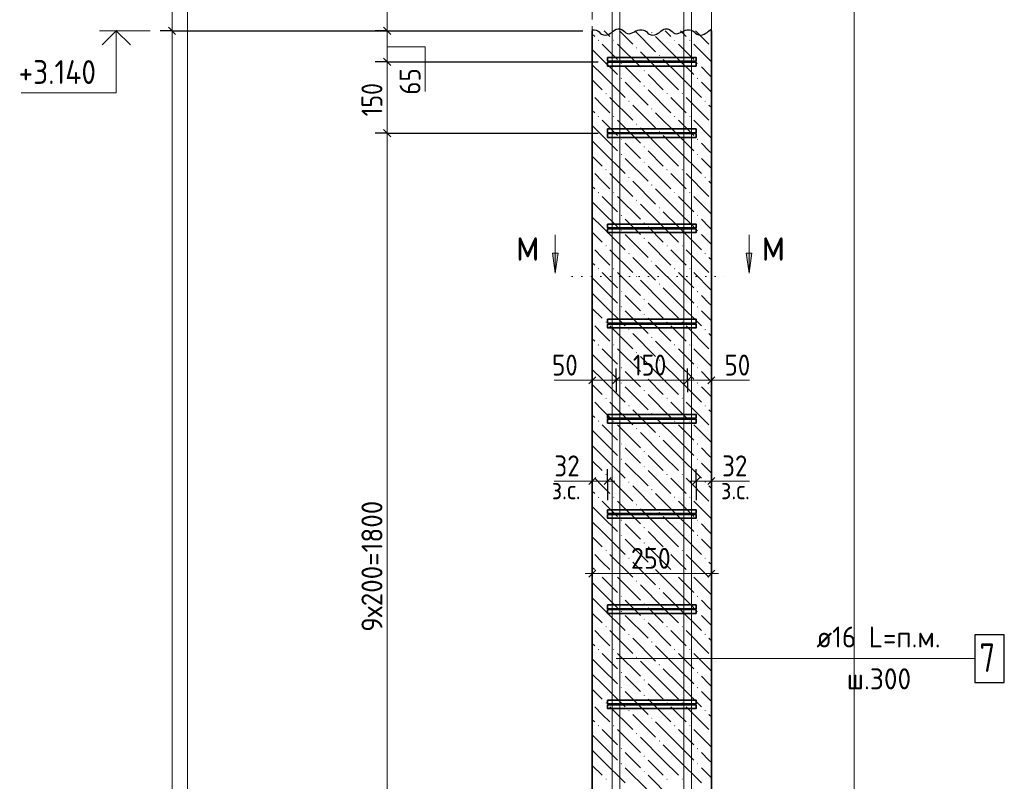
# Model space of a CAD drawing. Header units: millimetres. Extents: x 0 to 59400, y 0 to 42000.
# Tile 5 of 21: x 14474 to 24813, y 14113 to 22113. Entities that reach past the tile are written whole.
import ezdxf

# ---------------------------------------------------------------- set-up
doc = ezdxf.new("R2010")
doc.units = ezdxf.units.MM
doc.linetypes.add('______2', pattern=[270, 200, -70])
doc.linetypes.add('______9', pattern=[100, 0, -100])
for name, color, linetype, lineweight in [('S1 Продольная арматура', 52, 'Continuous', 25), ('Standard', 7, 'Continuous', 25), ('Позиционная метка линия выноска', 7, 'Continuous', 13), ('Примечания', 7, 'Continuous', 13), ('Размерная выноска', 7, 'Continuous', 13), ('Размерная линия_ общее', 7, 'Continuous', 13), ('Узлы символ', 7, 'Continuous', 25), ('Хомут', 52, 'Continuous', 25)]:
    doc.layers.add(name, color=color, linetype=linetype, lineweight=lineweight)
doc.layers.add('ЖБ Балка Нижележащая', color=7, linetype='______2', lineweight=18, true_color=0x656565)
doc.layers.add('ЖБ Пилон', color=7, linetype='______2', lineweight=13, true_color=0xa0a0a0)
doc.styles.add('ISOCPEUR', font='txt')

msp = doc.modelspace()

# ---------------------------------------------------------------- hatches: boundary and pattern name
at = {"layer": 'ЖБ Пилон', "linetype": 'Continuous', "lineweight": 18, "transparency": 33554687}
for points in [[(21105, 21976), (21112, 21983), (21118, 21976), (21112, 21970)], [(20545, 21896), (20552, 21903), (20558, 21896), (20552, 21890)], [(20705, 21896), (20712, 21903), (20718, 21896), (20712, 21890)], [(20945, 21816), (20952, 21823), (20958, 21816), (20952, 21810)], [(21345, 21896), (21352, 21903), (21358, 21896), (21352, 21890)], [(21505, 21896), (21512, 21903), (21518, 21896), (21512, 21890)], [(21185, 21736), (21192, 21743), (21198, 21736), (21192, 21730)], [(20785, 21656), (20792, 21663), (20798, 21656), (20792, 21650)], [(21585, 21656), (21592, 21663), (21598, 21656), (21592, 21650)], [(21025, 21576), (21032, 21583), (21038, 21576), (21032, 21570)], [(20785, 21496), (20792, 21503), (20798, 21496), (20792, 21490)], [(21025, 21416), (21032, 21423), (21038, 21416), (21032, 21410)], [(21585, 21496), (21592, 21503), (21598, 21496), (21592, 21490)], [(20625, 21336), (20632, 21343), (20638, 21336), (20632, 21330)], [(21265, 21336), (21272, 21343), (21278, 21336), (21272, 21330)], [(21425, 21336), (21432, 21343), (21438, 21336), (21432, 21330)], [(20865, 21256), (20872, 21263), (20878, 21256), (20872, 21250)], [(21665, 21256), (21672, 21263), (21678, 21256), (21672, 21250)], [(20545, 21096), (20552, 21103), (20558, 21096), (20552, 21090)], [(20705, 21096), (20712, 21103), (20718, 21096), (20712, 21090)], [(21105, 21176), (21112, 21183), (21118, 21176), (21112, 21170)], [(21345, 21096), (21352, 21103), (21358, 21096), (21352, 21090)], [(21505, 21096), (21512, 21103), (21518, 21096), (21512, 21090)], [(20945, 21016), (20952, 21023), (20958, 21016), (20952, 21010)], [(21185, 20936), (21192, 20943), (21198, 20936), (21192, 20930)], [(20785, 20856), (20792, 20863), (20798, 20856), (20792, 20850)], [(21025, 20776), (21032, 20783), (21038, 20776), (21032, 20770)], [(21585, 20856), (21592, 20863), (21598, 20856), (21592, 20850)], [(20785, 20696), (20792, 20703), (20798, 20696), (20792, 20690)], [(21585, 20696), (21592, 20703), (21598, 20696), (21592, 20690)], [(21025, 20616), (21032, 20623), (21038, 20616), (21032, 20610)], [(20625, 20536), (20632, 20543), (20638, 20536), (20632, 20530)], [(21265, 20536), (21272, 20543), (21278, 20536), (21272, 20530)], [(21425, 20536), (21432, 20543), (21438, 20536), (21432, 20530)], [(20865, 20456), (20872, 20463), (20878, 20456), (20872, 20450)], [(21105, 20376), (21112, 20383), (21118, 20376), (21112, 20370)], [(21665, 20456), (21672, 20463), (21678, 20456), (21672, 20450)], [(20545, 20296), (20552, 20303), (20558, 20296), (20552, 20290)], [(20705, 20296), (20712, 20303), (20718, 20296), (20712, 20290)], [(21345, 20296), (21352, 20303), (21358, 20296), (21352, 20290)], [(21505, 20296), (21512, 20303), (21518, 20296), (21512, 20290)], [(20945, 20216), (20952, 20223), (20958, 20216), (20952, 20210)], [(20785, 20056), (20792, 20063), (20798, 20056), (20792, 20050)], [(21185, 20136), (21192, 20143), (21198, 20136), (21192, 20130)], [(21585, 20056), (21592, 20063), (21598, 20056), (21592, 20050)], [(21025, 19976), (21032, 19983), (21038, 19976), (21032, 19970)], [(20785, 19896), (20792, 19903), (20798, 19896), (20792, 19890)], [(21585, 19896), (21592, 19903), (21598, 19896), (21592, 19890)], [(21025, 19816), (21032, 19823), (21038, 19816), (21032, 19810)], [(20625, 19736), (20632, 19743), (20638, 19736), (20632, 19730)], [(20865, 19656), (20872, 19663), (20878, 19656), (20872, 19650)], [(21265, 19736), (21272, 19743), (21278, 19736), (21272, 19730)], [(21425, 19736), (21432, 19743), (21438, 19736), (21432, 19730)], [(21665, 19656), (21672, 19663), (21678, 19656), (21672, 19650)], [(21105, 19576), (21112, 19583), (21118, 19576), (21112, 19570)], [(20545, 19496), (20552, 19503), (20558, 19496), (20552, 19490)], [(20705, 19496), (20712, 19503), (20718, 19496), (20712, 19490)], [(21345, 19496), (21352, 19503), (21358, 19496), (21352, 19490)], [(21505, 19496), (21512, 19503), (21518, 19496), (21512, 19490)], [(20945, 19416), (20952, 19423), (20958, 19416), (20952, 19410)], [(21185, 19336), (21192, 19343), (21198, 19336), (21192, 19330)], [(20785, 19256), (20792, 19263), (20798, 19256), (20792, 19250)], [(21585, 19256), (21592, 19263), (21598, 19256), (21592, 19250)], [(21025, 19176), (21032, 19183), (21038, 19176), (21032, 19170)], [(20785, 19096), (20792, 19103), (20798, 19096), (20792, 19090)], [(21585, 19096), (21592, 19103), (21598, 19096), (21592, 19090)], [(20625, 18936), (20632, 18943), (20638, 18936), (20632, 18930)], [(21025, 19016), (21032, 19023), (21038, 19016), (21032, 19010)], [(21265, 18936), (21272, 18943), (21278, 18936), (21272, 18930)], [(21425, 18936), (21432, 18943), (21438, 18936), (21432, 18930)], [(20865, 18856), (20872, 18863), (20878, 18856), (20872, 18850)], [(21665, 18856), (21672, 18863), (21678, 18856), (21672, 18850)], [(21105, 18776), (21112, 18783), (21118, 18776), (21112, 18770)], [(20545, 18696), (20552, 18703), (20558, 18696), (20552, 18690)], [(20705, 18696), (20712, 18703), (20718, 18696), (20712, 18690)], [(20945, 18616), (20952, 18623), (20958, 18616), (20952, 18610)], [(21345, 18696), (21352, 18703), (21358, 18696), (21352, 18690)], [(21505, 18696), (21512, 18703), (21518, 18696), (21512, 18690)], [(21185, 18536), (21192, 18543), (21198, 18536), (21192, 18530)], [(20785, 18456), (20792, 18463), (20798, 18456), (20792, 18450)], [(21585, 18456), (21592, 18463), (21598, 18456), (21592, 18450)], [(20785, 18296), (20792, 18303), (20798, 18296), (20792, 18290)], [(21025, 18376), (21032, 18383), (21038, 18376), (21032, 18370)], [(21585, 18296), (21592, 18303), (21598, 18296), (21592, 18290)], [(21025, 18216), (21032, 18223), (21038, 18216), (21032, 18210)], [(20625, 18136), (20632, 18143), (20638, 18136), (20632, 18130)], [(21265, 18136), (21272, 18143), (21278, 18136), (21272, 18130)], [(21425, 18136), (21432, 18143), (21438, 18136), (21432, 18130)], [(20865, 18056), (20872, 18063), (20878, 18056), (20872, 18050)], [(21665, 18056), (21672, 18063), (21678, 18056), (21672, 18050)], [(20545, 17896), (20552, 17903), (20558, 17896), (20552, 17890)], [(20705, 17896), (20712, 17903), (20718, 17896), (20712, 17890)], [(21105, 17976), (21112, 17983), (21118, 17976), (21112, 17970)], [(21345, 17896), (21352, 17903), (21358, 17896), (21352, 17890)], [(21505, 17896), (21512, 17903), (21518, 17896), (21512, 17890)], [(20945, 17816), (20952, 17823), (20958, 17816), (20952, 17810)], [(21185, 17736), (21192, 17743), (21198, 17736), (21192, 17730)], [(20785, 17656), (20792, 17663), (20798, 17656), (20792, 17650)], [(21025, 17576), (21032, 17583), (21038, 17576), (21032, 17570)], [(21585, 17656), (21592, 17663), (21598, 17656), (21592, 17650)], [(20785, 17496), (20792, 17503), (20798, 17496), (20792, 17490)], [(21585, 17496), (21592, 17503), (21598, 17496), (21592, 17490)], [(21025, 17416), (21032, 17423), (21038, 17416), (21032, 17410)], [(20625, 17336), (20632, 17343), (20638, 17336), (20632, 17330)], [(21265, 17336), (21272, 17343), (21278, 17336), (21272, 17330)], [(21425, 17336), (21432, 17343), (21438, 17336), (21432, 17330)], [(20865, 17256), (20872, 17263), (20878, 17256), (20872, 17250)], [(21105, 17176), (21112, 17183), (21118, 17176), (21112, 17170)], [(21665, 17256), (21672, 17263), (21678, 17256), (21672, 17250)], [(20545, 17096), (20552, 17103), (20558, 17096), (20552, 17090)], [(20705, 17096), (20712, 17103), (20718, 17096), (20712, 17090)], [(21345, 17096), (21352, 17103), (21358, 17096), (21352, 17090)], [(21505, 17096), (21512, 17103), (21518, 17096), (21512, 17090)], [(20945, 17016), (20952, 17023), (20958, 17016), (20952, 17010)], [(20785, 16856), (20792, 16863), (20798, 16856), (20792, 16850)], [(21185, 16936), (21192, 16943), (21198, 16936), (21192, 16930)], [(21585, 16856), (21592, 16863), (21598, 16856), (21592, 16850)], [(21025, 16776), (21032, 16783), (21038, 16776), (21032, 16770)], [(20785, 16696), (20792, 16703), (20798, 16696), (20792, 16690)], [(21585, 16696), (21592, 16703), (21598, 16696), (21592, 16690)], [(21025, 16616), (21032, 16623), (21038, 16616), (21032, 16610)], [(20625, 16536), (20632, 16543), (20638, 16536), (20632, 16530)], [(20865, 16456), (20872, 16463), (20878, 16456), (20872, 16450)], [(21265, 16536), (21272, 16543), (21278, 16536), (21272, 16530)], [(21425, 16536), (21432, 16543), (21438, 16536), (21432, 16530)], [(21665, 16456), (21672, 16463), (21678, 16456), (21672, 16450)], [(21105, 16376), (21112, 16383), (21118, 16376), (21112, 16370)], [(20545, 16296), (20552, 16303), (20558, 16296), (20552, 16290)], [(20705, 16296), (20712, 16303), (20718, 16296), (20712, 16290)], [(21345, 16296), (21352, 16303), (21358, 16296), (21352, 16290)], [(21505, 16296), (21512, 16303), (21518, 16296), (21512, 16290)], [(20945, 16216), (20952, 16223), (20958, 16216), (20952, 16210)], [(21185, 16136), (21192, 16143), (21198, 16136), (21192, 16130)], [(20785, 16056), (20792, 16063), (20798, 16056), (20792, 16050)], [(21585, 16056), (21592, 16063), (21598, 16056), (21592, 16050)], [(21025, 15976), (21032, 15983), (21038, 15976), (21032, 15970)], [(20785, 15896), (20792, 15903), (20798, 15896), (20792, 15890)], [(21025, 15816), (21032, 15823), (21038, 15816), (21032, 15810)], [(21585, 15896), (21592, 15903), (21598, 15896), (21592, 15890)], [(20625, 15736), (20632, 15743), (20638, 15736), (20632, 15730)], [(21265, 15736), (21272, 15743), (21278, 15736), (21272, 15730)], [(21425, 15736), (21432, 15743), (21438, 15736), (21432, 15730)], [(20865, 15656), (20872, 15663), (20878, 15656), (20872, 15650)], [(21665, 15656), (21672, 15663), (21678, 15656), (21672, 15650)], [(21105, 15576), (21112, 15583), (21118, 15576), (21112, 15570)], [(20545, 15496), (20552, 15503), (20558, 15496), (20552, 15490)], [(20705, 15496), (20712, 15503), (20718, 15496), (20712, 15490)], [(20945, 15416), (20952, 15423), (20958, 15416), (20952, 15410)], [(21345, 15496), (21352, 15503), (21358, 15496), (21352, 15490)], [(21505, 15496), (21512, 15503), (21518, 15496), (21512, 15490)], [(21185, 15336), (21192, 15343), (21198, 15336), (21192, 15330)], [(20785, 15256), (20792, 15263), (20798, 15256), (20792, 15250)], [(21585, 15256), (21592, 15263), (21598, 15256), (21592, 15250)], [(20785, 15096), (20792, 15103), (20798, 15096), (20792, 15090)], [(21025, 15176), (21032, 15183), (21038, 15176), (21032, 15170)], [(21585, 15096), (21592, 15103), (21598, 15096), (21592, 15090)], [(21025, 15016), (21032, 15023), (21038, 15016), (21032, 15010)], [(20625, 14936), (20632, 14943), (20638, 14936), (20632, 14930)], [(21265, 14936), (21272, 14943), (21278, 14936), (21272, 14930)], [(21425, 14936), (21432, 14943), (21438, 14936), (21432, 14930)], [(20865, 14856), (20872, 14863), (20878, 14856), (20872, 14850)], [(21665, 14856), (21672, 14863), (21678, 14856), (21672, 14850)], [(20545, 14696), (20552, 14703), (20558, 14696), (20552, 14690)], [(20705, 14696), (20712, 14703), (20718, 14696), (20712, 14690)], [(21105, 14776), (21112, 14783), (21118, 14776), (21112, 14770)], [(21345, 14696), (21352, 14703), (21358, 14696), (21352, 14690)], [(21505, 14696), (21512, 14703), (21518, 14696), (21512, 14690)], [(20945, 14616), (20952, 14623), (20958, 14616), (20952, 14610)], [(21185, 14536), (21192, 14543), (21198, 14536), (21192, 14530)], [(20785, 14456), (20792, 14463), (20798, 14456), (20792, 14450)], [(21025, 14376), (21032, 14383), (21038, 14376), (21032, 14370)], [(21585, 14456), (21592, 14463), (21598, 14456), (21592, 14450)], [(20785, 14296), (20792, 14303), (20798, 14296), (20792, 14290)], [(21585, 14296), (21592, 14303), (21598, 14296), (21592, 14290)], [(21025, 14216), (21032, 14223), (21038, 14216), (21032, 14210)], [(20625, 14136), (20632, 14143), (20638, 14136), (20632, 14130)], [(21265, 14136), (21272, 14143), (21278, 14136), (21272, 14130)], [(21425, 14136), (21432, 14143), (21438, 14136), (21432, 14130)]]:
    msp.add_hatch(color=7, dxfattribs=at).paths.add_polyline_path(points, flags=16)
at = {"layer": 'Узлы символ', "linetype": 'Continuous', "lineweight": 13, "transparency": 33554687}
for points in [[(20128, 19662), (20098, 19452), (20068, 19662)], [(22163, 19662), (22133, 19452), (22103, 19662)]]:
    msp.add_hatch(color=7, dxfattribs=at).paths.add_polyline_path(points, flags=16)

# ---------------------------------------------------------------- linework, layer by layer
at = {"layer": 'S1 Продольная арматура', "color": 7, "linetype": 'Continuous', "lineweight": 18, "transparency": 33554687}
for points in [[(21447, 5496), (21447, 36921), (17947, 36921), (17947, 37001), (21527, 37001), (21527, 5496), (21447, 5496)], [(21447, 5496), (21447, 36921), (17947, 36921), (17947, 37001), (21527, 37001), (21527, 5496), (21447, 5496)], [(21447, 5496), (21447, 36921), (17947, 36921), (17947, 37001), (21527, 37001), (21527, 5496), (21447, 5496)], [(20697, 5496), (20697, 36821), (17097, 36821), (17097, 36901), (20777, 36901), (20777, 5496), (20697, 5496)], [(20697, 5496), (20697, 36821), (17097, 36821), (17097, 36901), (20777, 36901), (20777, 5496), (20697, 5496)], [(20697, 5496), (20697, 36821), (17097, 36821), (17097, 36901), (20777, 36901), (20777, 5496), (20697, 5496)]]:
    msp.add_lwpolyline(points, dxfattribs=at)
at = {"layer": 'S1 Продольная арматура', "color": 7, "linetype": 'Continuous', "lineweight": 25, "transparency": 33554687}
msp.add_lwpolyline([(24503, 15152), (24813, 15152), (24813, 15652), (24503, 15652), (24503, 15152)], dxfattribs=at)
at = {"layer": 'Standard', "color": 7, "linetype": 'Continuous', "lineweight": 13, "transparency": 33554687}
for p, q in [((15843, 21996), (15313, 21996)), ((20487, 18325), (20412, 18325)), ((20487, 18325), (20737, 18325)), ((20737, 18325), (21487, 18325)), ((21487, 18325), (21737, 18325)), ((21737, 18325), (21812, 18325)), ((20487, 17266), (20412, 17266)), ((20647, 17266), (20487, 17266)), ((20647, 17266), (20722, 17266)), ((21577, 17266), (21502, 17266)), ((21577, 17266), (21737, 17266)), ((21737, 17266), (21812, 17266)), ((20487, 16295), (20412, 16295)), ((20487, 16295), (21737, 16295)), ((21737, 16295), (21812, 16295))]:
    msp.add_line(p, q, dxfattribs=at)
at = {"layer": 'Standard', "color": 251, "linetype": 'Continuous', "lineweight": -3, "true_color": 0x656565, "transparency": 33554687}
for p, q in [((20487, 18325), (20487, 18450)), ((20737, 18325), (20737, 18450)), ((21487, 18325), (21487, 18450)), ((21737, 18325), (21737, 18450)), ((20487, 18325), (20487, 18200)), ((20487, 18325), (20487, 18325)), ((20737, 18325), (20737, 18200)), ((20737, 18325), (20737, 18325)), ((21487, 18325), (21487, 18200)), ((21487, 18325), (21487, 18324)), ((21737, 18325), (21737, 18200)), ((21737, 18325), (21737, 18325)), ((20487, 17266), (20487, 17391)), ((20647, 17266), (20647, 17391)), ((21577, 17266), (21577, 17391)), ((21737, 17266), (21737, 17391)), ((20487, 17266), (20487, 17141)), ((20487, 17266), (20487, 17266)), ((20647, 17266), (20647, 17141)), ((20647, 17266), (20647, 17065)), ((21577, 17266), (21577, 17141)), ((21577, 17266), (21577, 17065)), ((21737, 17266), (21737, 17141)), ((21737, 17266), (21737, 17266)), ((20487, 16295), (20487, 16420)), ((21737, 16295), (21737, 16420)), ((20487, 16295), (20487, 16170)), ((20487, 16295), (20487, 16295)), ((21737, 16295), (21737, 16170)), ((21737, 16295), (21737, 16295))]:
    msp.add_line(p, q, dxfattribs=at)
at = {"layer": 'Standard', "color": 7, "linetype": 'Continuous', "lineweight": 25, "transparency": 33554687}
for p, q in [((20450, 18287), (20525, 18362)), ((20700, 18287), (20775, 18362)), ((21450, 18287), (21525, 18362)), ((21700, 18287), (21775, 18362)), ((20525, 17304), (20450, 17229)), ((20685, 17304), (20610, 17229)), ((21540, 17229), (21615, 17304)), ((21700, 17229), (21775, 17304)), ((20450, 16257), (20525, 16332)), ((21700, 16257), (21775, 16332))]:
    msp.add_line(p, q, dxfattribs=at)
at = {"layer": 'Standard', "color": 254, "linetype": 'Continuous', "lineweight": 13, "true_color": 0xc4c4ff, "transparency": 33554687}
msp.add_lwpolyline([(16237, 1996), (23237, 1996), (23237, 39692), (16237, 39692), (16237, 1996)], dxfattribs=at)
at = {"layer": 'Standard', "color": 7, "linetype": 'Continuous', "lineweight": 13, "transparency": 33554687}
msp.add_lwpolyline([(15488, 21996), (15488, 21346), (14488, 21346)], dxfattribs=at)
at = {"layer": 'Standard', "color": 7, "linetype": 'Continuous', "lineweight": 35, "transparency": 33554687}
msp.add_lwpolyline([(15636, 21847), (15488, 21996), (15339, 21847)], dxfattribs=at)
at = {"layer": 'ЖБ Балка Нижележащая', "color": 7, "linetype": '______2', "lineweight": 18, "transparency": 33554687}
for p, q in [((20487, 23396), (20487, 21996)), ((21737, 21996), (21737, 23296))]:
    msp.add_line(p, q, dxfattribs=at)
at = {"layer": 'ЖБ Пилон', "color": 7, "linetype": 'Continuous', "lineweight": 35, "transparency": 33554687}
for p, q in [((20487, 21996), (20487, 5496)), ((21737, 5496), (21737, 21996))]:
    msp.add_line(p, q, dxfattribs=at)
at = {"layer": 'ЖБ Пилон', "color": 9, "linetype": 'Continuous', "lineweight": 18, "true_color": 0xc7c7c7, "transparency": 33554687}
for p, q in [((20487, 21960), (20512, 21936)), ((20672, 21936), (20612, 21996)), ((20772, 21996), (20912, 21856)), ((20932, 21996), (21152, 21776)), ((21392, 21696), (21152, 21936)), ((21252, 21996), (21312, 21936)), ((21472, 21936), (21412, 21996)), ((21572, 21996), (21712, 21856)), ((21732, 21996), (21737, 21990)), ((20592, 21856), (20752, 21696)), ((20752, 21856), (20992, 21616)), ((21392, 21856), (21552, 21696)), ((21552, 21856), (21737, 21670)), ((20592, 21696), (20487, 21800)), ((21232, 21536), (20992, 21776)), ((20487, 21640), (20592, 21536)), ((20592, 21696), (20752, 21536)), ((20912, 21536), (20832, 21616)), ((21232, 21696), (21392, 21536)), ((21392, 21696), (21552, 21536)), ((21712, 21536), (21632, 21616)), ((20592, 21536), (20832, 21296)), ((20992, 21456), (20912, 21536)), ((21072, 21536), (21232, 21376)), ((21232, 21536), (21392, 21376)), ((21392, 21536), (21632, 21296)), ((21737, 21510), (21712, 21536)), ((20487, 21480), (20592, 21376)), ((20832, 21456), (21072, 21216)), ((21632, 21456), (21737, 21350)), ((21072, 21376), (21312, 21136)), ((20592, 21216), (20512, 21296)), ((20672, 21136), (20592, 21216)), ((20672, 21296), (20912, 21056)), ((20912, 21216), (21152, 20976)), ((21392, 21216), (21312, 21296)), ((21472, 21136), (21392, 21216)), ((21472, 21296), (21712, 21056)), ((21712, 21216), (21737, 21190)), ((20487, 21160), (20512, 21136)), ((21392, 20896), (21152, 21136)), ((20592, 20896), (20487, 21000)), ((20592, 21056), (20752, 20896)), ((20752, 21056), (20992, 20816)), ((21392, 21056), (21552, 20896)), ((21552, 21056), (21737, 20870)), ((20592, 20896), (20752, 20736)), ((21232, 20736), (20992, 20976)), ((21232, 20896), (21392, 20736)), ((21392, 20896), (21552, 20736)), ((20487, 20840), (20592, 20736)), ((20912, 20736), (20832, 20816)), ((21712, 20736), (21632, 20816)), ((20487, 20680), (20592, 20576)), ((20592, 20736), (20832, 20496)), ((20992, 20656), (20912, 20736)), ((21072, 20736), (21232, 20576)), ((21232, 20736), (21392, 20576)), ((21392, 20736), (21632, 20496)), ((21737, 20710), (21712, 20736)), ((20832, 20656), (21072, 20416)), ((21072, 20576), (21312, 20336)), ((21632, 20656), (21737, 20550)), ((20592, 20416), (20512, 20496)), ((20672, 20496), (20912, 20256)), ((21392, 20416), (21312, 20496)), ((21472, 20496), (21712, 20256)), ((20672, 20336), (20592, 20416)), ((20912, 20416), (21152, 20176)), ((21472, 20336), (21392, 20416)), ((21712, 20416), (21737, 20390)), ((20487, 20360), (20512, 20336)), ((21392, 20096), (21152, 20336)), ((20592, 20096), (20487, 20200)), ((20592, 20256), (20752, 20096)), ((20752, 20256), (20992, 20016)), ((21232, 19936), (20992, 20176)), ((21392, 20256), (21552, 20096)), ((21552, 20256), (21737, 20070)), ((20592, 20096), (20752, 19936)), ((21232, 20096), (21392, 19936)), ((21392, 20096), (21552, 19936)), ((20487, 20040), (20592, 19936)), ((20912, 19936), (20832, 20016)), ((21712, 19936), (21632, 20016)), ((20487, 19880), (20592, 19776)), ((20592, 19936), (20832, 19696)), ((20832, 19856), (21072, 19616)), ((20992, 19856), (20912, 19936)), ((21072, 19936), (21232, 19776)), ((21232, 19936), (21392, 19776)), ((21392, 19936), (21632, 19696)), ((21632, 19856), (21737, 19750)), ((21737, 19910), (21712, 19936)), ((21072, 19776), (21312, 19536)), ((20592, 19616), (20512, 19696)), ((20672, 19696), (20912, 19456)), ((21392, 19616), (21312, 19696)), ((21472, 19696), (21712, 19456)), ((20487, 19560), (20512, 19536)), ((20672, 19536), (20592, 19616)), ((20912, 19616), (21152, 19376)), ((21472, 19536), (21392, 19616)), ((21712, 19616), (21737, 19590)), ((20592, 19456), (20752, 19296)), ((20752, 19456), (20992, 19216)), ((21392, 19296), (21152, 19536)), ((21392, 19456), (21552, 19296)), ((21552, 19456), (21737, 19270)), ((20592, 19296), (20487, 19400)), ((21232, 19136), (20992, 19376)), ((20487, 19240), (20592, 19136)), ((20592, 19296), (20752, 19136)), ((21232, 19296), (21392, 19136)), ((21392, 19296), (21552, 19136)), ((20592, 19136), (20832, 18896)), ((20912, 19136), (20832, 19216)), ((20992, 19056), (20912, 19136)), ((21072, 19136), (21232, 18976)), ((21232, 19136), (21392, 18976)), ((21392, 19136), (21632, 18896)), ((21712, 19136), (21632, 19216)), ((21737, 19110), (21712, 19136)), ((20487, 19080), (20592, 18976)), ((20832, 19056), (21072, 18816)), ((21632, 19056), (21737, 18950)), ((21072, 18976), (21312, 18736)), ((20592, 18816), (20512, 18896)), ((20672, 18896), (20912, 18656)), ((21392, 18816), (21312, 18896)), ((21472, 18896), (21712, 18656)), ((20487, 18760), (20512, 18736)), ((20672, 18736), (20592, 18816)), ((20912, 18816), (21152, 18576)), ((21392, 18496), (21152, 18736)), ((21472, 18736), (21392, 18816)), ((21712, 18816), (21737, 18790)), ((20592, 18656), (20752, 18496)), ((20752, 18656), (20992, 18416)), ((21392, 18656), (21552, 18496)), ((21552, 18656), (21737, 18470)), ((20592, 18496), (20487, 18600)), ((21232, 18336), (20992, 18576)), ((20487, 18440), (20592, 18336)), ((20592, 18496), (20752, 18336)), ((20912, 18336), (20832, 18416)), ((21232, 18496), (21392, 18336)), ((21392, 18496), (21552, 18336)), ((21712, 18336), (21632, 18416)), ((20592, 18336), (20832, 18096)), ((20992, 18256), (20912, 18336)), ((21072, 18336), (21232, 18176)), ((21232, 18336), (21392, 18176)), ((21392, 18336), (21632, 18096)), ((21737, 18310), (21712, 18336)), ((20487, 18280), (20592, 18176)), ((20832, 18256), (21072, 18016)), ((21632, 18256), (21737, 18150)), ((20592, 18016), (20512, 18096)), ((20672, 18096), (20912, 17856)), ((21072, 18176), (21312, 17936)), ((21392, 18016), (21312, 18096)), ((21472, 18096), (21712, 17856)), ((20672, 17936), (20592, 18016)), ((20912, 18016), (21152, 17776)), ((21472, 17936), (21392, 18016)), ((21712, 18016), (21737, 17990)), ((20487, 17960), (20512, 17936)), ((21392, 17696), (21152, 17936)), ((20592, 17696), (20487, 17800)), ((20592, 17856), (20752, 17696)), ((20752, 17856), (20992, 17616)), ((21392, 17856), (21552, 17696)), ((21552, 17856), (21737, 17670)), ((20592, 17696), (20752, 17536)), ((21232, 17536), (20992, 17776)), ((21232, 17696), (21392, 17536)), ((21392, 17696), (21552, 17536)), ((20487, 17640), (20592, 17536)), ((20912, 17536), (20832, 17616)), ((21712, 17536), (21632, 17616)), ((20487, 17480), (20592, 17376)), ((20592, 17536), (20832, 17296)), ((20992, 17456), (20912, 17536)), ((21072, 17536), (21232, 17376)), ((21232, 17536), (21392, 17376)), ((21392, 17536), (21632, 17296)), ((21737, 17510), (21712, 17536)), ((20832, 17456), (21072, 17216)), ((21072, 17376), (21312, 17136)), ((21632, 17456), (21737, 17350)), ((20592, 17216), (20512, 17296)), ((20672, 17296), (20912, 17056)), ((21392, 17216), (21312, 17296)), ((21472, 17296), (21712, 17056)), ((20672, 17136), (20592, 17216)), ((20912, 17216), (21152, 16976)), ((21472, 17136), (21392, 17216)), ((21712, 17216), (21737, 17190)), ((20487, 17160), (20512, 17136)), ((21392, 16896), (21152, 17136)), ((20592, 16896), (20487, 17000)), ((20592, 17056), (20752, 16896)), ((20752, 17056), (20992, 16816)), ((21232, 16736), (20992, 16976)), ((21392, 17056), (21552, 16896)), ((21552, 17056), (21737, 16870)), ((20592, 16896), (20752, 16736)), ((21232, 16896), (21392, 16736)), ((21392, 16896), (21552, 16736)), ((20487, 16840), (20592, 16736)), ((20912, 16736), (20832, 16816)), ((21712, 16736), (21632, 16816)), ((20487, 16680), (20592, 16576)), ((20592, 16736), (20832, 16496)), ((20832, 16656), (21072, 16416)), ((20992, 16656), (20912, 16736)), ((21072, 16736), (21232, 16576)), ((21232, 16736), (21392, 16576)), ((21392, 16736), (21632, 16496)), ((21632, 16656), (21737, 16550)), ((21737, 16710), (21712, 16736)), ((21072, 16576), (21312, 16336)), ((20592, 16416), (20512, 16496)), ((20672, 16496), (20912, 16256)), ((21392, 16416), (21312, 16496)), ((21472, 16496), (21712, 16256)), ((20487, 16360), (20512, 16336)), ((20672, 16336), (20592, 16416)), ((20912, 16416), (21152, 16176)), ((21392, 16096), (21152, 16336)), ((21472, 16336), (21392, 16416)), ((21712, 16416), (21737, 16390)), ((20592, 16256), (20752, 16096)), ((20752, 16256), (20992, 16016)), ((21392, 16256), (21552, 16096)), ((21552, 16256), (21737, 16070)), ((20592, 16096), (20487, 16200)), ((21232, 15936), (20992, 16176)), ((20487, 16040), (20592, 15936)), ((20592, 16096), (20752, 15936)), ((21232, 16096), (21392, 15936)), ((21392, 16096), (21552, 15936)), ((20592, 15936), (20832, 15696)), ((20912, 15936), (20832, 16016)), ((20992, 15856), (20912, 15936)), ((21072, 15936), (21232, 15776)), ((21232, 15936), (21392, 15776)), ((21392, 15936), (21632, 15696)), ((21712, 15936), (21632, 16016)), ((21737, 15910), (21712, 15936)), ((20487, 15880), (20592, 15776)), ((20832, 15856), (21072, 15616)), ((21632, 15856), (21737, 15750)), ((21072, 15776), (21312, 15536)), ((20592, 15616), (20512, 15696)), ((20672, 15536), (20592, 15616)), ((20672, 15696), (20912, 15456)), ((20912, 15616), (21152, 15376)), ((21392, 15616), (21312, 15696)), ((21472, 15536), (21392, 15616)), ((21472, 15696), (21712, 15456)), ((21712, 15616), (21737, 15590)), ((20487, 15560), (20512, 15536)), ((21392, 15296), (21152, 15536)), ((20592, 15456), (20752, 15296)), ((20752, 15456), (20992, 15216)), ((21392, 15456), (21552, 15296)), ((21552, 15456), (21737, 15270)), ((20592, 15296), (20487, 15400)), ((21232, 15136), (20992, 15376)), ((20487, 15240), (20592, 15136)), ((20592, 15296), (20752, 15136)), ((20912, 15136), (20832, 15216)), ((21232, 15296), (21392, 15136)), ((21392, 15296), (21552, 15136)), ((21712, 15136), (21632, 15216)), ((20592, 15136), (20832, 14896)), ((20992, 15056), (20912, 15136)), ((21072, 15136), (21232, 14976)), ((21232, 15136), (21392, 14976)), ((21392, 15136), (21632, 14896)), ((21737, 15110), (21712, 15136)), ((20487, 15080), (20592, 14976)), ((20832, 15056), (21072, 14816)), ((21632, 15056), (21737, 14950)), ((20592, 14816), (20512, 14896)), ((20672, 14896), (20912, 14656)), ((21072, 14976), (21312, 14736)), ((21392, 14816), (21312, 14896)), ((21472, 14896), (21712, 14656)), ((20672, 14736), (20592, 14816)), ((20912, 14816), (21152, 14576)), ((21472, 14736), (21392, 14816)), ((21712, 14816), (21737, 14790)), ((20487, 14760), (20512, 14736)), ((21392, 14496), (21152, 14736)), ((20592, 14496), (20487, 14600)), ((20592, 14656), (20752, 14496)), ((20752, 14656), (20992, 14416)), ((21392, 14656), (21552, 14496)), ((21552, 14656), (21737, 14470)), ((20592, 14496), (20752, 14336)), ((21232, 14336), (20992, 14576)), ((21232, 14496), (21392, 14336)), ((21392, 14496), (21552, 14336)), ((20487, 14440), (20592, 14336)), ((20912, 14336), (20832, 14416)), ((21712, 14336), (21632, 14416)), ((20487, 14280), (20592, 14176)), ((20592, 14336), (20832, 14096)), ((20992, 14256), (20912, 14336)), ((21072, 14336), (21232, 14176)), ((21232, 14336), (21392, 14176)), ((21392, 14336), (21632, 14096)), ((21737, 14310), (21712, 14336)), ((20832, 14256), (21072, 14016)), ((21072, 14176), (21312, 13936)), ((21632, 14256), (21737, 14150))]:
    msp.add_line(p, q, dxfattribs=at)
at = {"layer": 'Позиционная метка линия выноска', "color": 7, "linetype": 'Continuous', "lineweight": 13, "transparency": 33554687}
msp.add_line((24503, 15402), (20737, 15402), dxfattribs=at)
at = {"layer": 'Примечания', "color": 7, "linetype": 'Continuous', "lineweight": 25, "transparency": 33554687}
for points in [[(20487, 22005), (20506, 22005), (20526, 22002), (20544, 21995), (20558, 21984), (20571, 21971), (20585, 21961), (20604, 21954), (20623, 21950), (20643, 21954), (20661, 21962), (20678, 21970), (20693, 21980), (20707, 21992), (20721, 22003), (20738, 22012), (20757, 22017), (20777, 22016), (20797, 22011), (20811, 22000), (20824, 21988), (20838, 21976), (20855, 21968), (20875, 21966), (20895, 21971), (20912, 21978), (20929, 21987), (20947, 21995), (20964, 22003), (20983, 22007), (20987, 22007)], [(20987, 22005), (21006, 22005), (21026, 22002), (21044, 21995), (21058, 21984), (21071, 21971), (21085, 21961), (21104, 21954), (21123, 21950), (21143, 21954), (21161, 21962), (21178, 21970), (21193, 21980), (21207, 21992), (21221, 22003), (21238, 22012), (21257, 22017), (21277, 22016), (21297, 22011), (21311, 22000), (21324, 21988), (21338, 21976), (21355, 21968), (21375, 21966), (21395, 21971), (21412, 21978), (21429, 21987), (21447, 21995), (21464, 22003), (21483, 22007), (21487, 22007)], [(21487, 22005), (21506, 22005), (21526, 22002), (21544, 21995), (21558, 21984), (21571, 21971), (21585, 21961), (21604, 21954), (21623, 21950), (21643, 21954), (21661, 21962), (21678, 21970), (21693, 21980), (21707, 21992), (21721, 22003), (21737, 22012)]]:
    msp.add_lwpolyline(points, dxfattribs=at)
at = {"layer": 'Примечания', "color": 7, "linetype": 'Continuous', "lineweight": 13, "transparency": 33554687}
msp.add_lwpolyline([(18333, 21826), (18733, 21826), (18733, 21360)], dxfattribs=at)
at = {"layer": 'Размерная выноска', "color": 7, "linetype": 'Continuous', "lineweight": 13, "transparency": 33554687}
for p, q in [((20487, 18325), (20087, 18325)), ((22137, 18325), (21737, 18325)), ((20487, 17266), (20087, 17266)), ((21737, 17266), (22137, 17266))]:
    msp.add_line(p, q, dxfattribs=at)
at = {"layer": 'Размерная линия_ общее', "color": 7, "linetype": 'Continuous', "lineweight": 13, "transparency": 33554687}
for p, q in [((16074, 21996), (16074, 24396)), ((18333, 21996), (18333, 22671)), ((16074, 5496), (16074, 21996)), ((18333, 21671), (18333, 21996)), ((18333, 20921), (18333, 21671)), ((18333, 11921), (18333, 20921))]:
    msp.add_line(p, q, dxfattribs=at)
at = {"layer": 'Размерная линия_ общее', "color": 7, "linetype": 'Continuous', "lineweight": 25, "transparency": 33554687}
for p, q in [((16111, 21958), (16036, 22033)), ((18370, 21958), (18295, 22033)), ((18370, 21633), (18295, 21708)), ((18370, 20883), (18295, 20958))]:
    msp.add_line(p, q, dxfattribs=at)
at = {"layer": 'Размерная линия_ общее', "color": 253, "linetype": 'Continuous', "lineweight": -3, "true_color": 0xa0a0a0, "transparency": 33554687}
for p, q in [((16074, 21996), (15949, 21996)), ((16074, 21996), (16199, 21996)), ((16074, 21996), (20387, 21996)), ((18333, 21996), (18208, 21996)), ((18333, 21996), (18458, 21996)), ((18333, 21671), (18208, 21671)), ((18333, 21671), (18458, 21671)), ((18333, 20921), (18208, 20921)), ((18333, 20921), (18458, 20921))]:
    msp.add_line(p, q, dxfattribs=at)
for points in [[(18333, 21996), (18539, 21996), (18539, 21996), (18674, 21996), (18674, 21996), (20387, 21996)], [(18333, 21671), (18535, 21671), (18535, 21671), (18667, 21671), (18667, 21671), (20547, 21671)], [(18333, 20921), (18525, 20921), (18525, 20921), (18651, 20921), (18651, 20921), (18707, 20921), (18707, 20921), (20547, 20921)]]:
    msp.add_lwpolyline(points, dxfattribs=at)
at = {"layer": 'Узлы символ', "color": 7, "linetype": 'Continuous', "lineweight": 13, "transparency": 33554687}
for p, q in [((20098, 19452), (20098, 19852)), ((22133, 19452), (22133, 19852)), ((20098, 19452), (20068, 19662)), ((20068, 19662), (20128, 19662)), ((20098, 19662), (20098, 19677)), ((20128, 19662), (20098, 19452)), ((22133, 19452), (22103, 19662)), ((22103, 19662), (22163, 19662)), ((22133, 19662), (22133, 19677)), ((22163, 19662), (22133, 19452)), ((20098, 19452), (20098, 19452)), ((20098, 19452), (20098, 19452)), ((20098, 19452), (20098, 19452)), ((22133, 19452), (22133, 19452)), ((22133, 19452), (22133, 19452)), ((22133, 19452), (22133, 19452))]:
    msp.add_line(p, q, dxfattribs=at)
at = {"layer": 'Узлы символ', "color": 7, "linetype": '______9', "lineweight": 13, "transparency": 33554687}
msp.add_line((20277, 19414), (21927, 19414), dxfattribs=at)
at = {"layer": 'Хомут', "color": 7, "linetype": 'Continuous', "lineweight": 35, "transparency": 33554687}
for points in [[(20647, 21716), (21577, 21716), (21577, 21676), (20647, 21676), (20647, 21716)], [(20647, 21666), (21577, 21666), (21577, 21626), (20647, 21626), (20647, 21666)], [(20647, 20966), (21577, 20966), (21577, 20926), (20647, 20926), (20647, 20966)], [(20647, 20916), (21577, 20916), (21577, 20876), (20647, 20876), (20647, 20916)], [(20647, 19966), (21577, 19966), (21577, 19926), (20647, 19926), (20647, 19966)], [(20647, 19916), (21577, 19916), (21577, 19876), (20647, 19876), (20647, 19916)], [(20647, 18966), (21577, 18966), (21577, 18926), (20647, 18926), (20647, 18966)], [(20647, 18916), (21577, 18916), (21577, 18876), (20647, 18876), (20647, 18916)], [(20647, 17966), (21577, 17966), (21577, 17926), (20647, 17926), (20647, 17966)], [(20647, 17916), (21577, 17916), (21577, 17876), (20647, 17876), (20647, 17916)], [(20647, 16966), (21577, 16966), (21577, 16926), (20647, 16926), (20647, 16966)], [(20647, 16916), (21577, 16916), (21577, 16876), (20647, 16876), (20647, 16916)], [(20647, 15966), (21577, 15966), (21577, 15926), (20647, 15926), (20647, 15966)], [(20647, 15916), (21577, 15916), (21577, 15876), (20647, 15876), (20647, 15916)], [(20647, 14966), (21577, 14966), (21577, 14926), (20647, 14926), (20647, 14966)], [(20647, 14916), (21577, 14916), (21577, 14876), (20647, 14876), (20647, 14916)]]:
    msp.add_lwpolyline(points, dxfattribs=at)

# ---------------------------------------------------------------- texts
at = {"layer": 'S1 Продольная арматура', "color": 7, "linetype": 'Continuous', "lineweight": 13, "transparency": 33554687, "attachment_point": 7, "style": 'ISOCPEUR'}
for s, insert, char_height, width in [('\\W0.94;ø16 L=п.м. ', (22840, 15519), 220, 1599.15), ('\\W0.78;7', (24553, 15262), 300, 326.41), ('\\W0.95;ш.300 ', (23159, 15079), 220, 962.13)]:
    msp.add_mtext(s, dxfattribs=dict(at, insert=insert, char_height=char_height, width=width))
at = {"layer": 'Standard', "color": 7, "linetype": 'Continuous', "lineweight": 25, "transparency": 33554687, "attachment_point": 7, "style": 'ISOCPEUR'}
for s, insert, char_height, width in [('\\W0.90;+3.140', (14462, 21438), 250, 1037.13), ('\\W0.87;50', (20064, 18375), 220, 403.92), ('\\W0.83;150', (20914, 18375), 220, 508.57), ('\\W0.87;50', (21875, 18375), 220, 403.92), ('\\W0.87;32', (20089, 17316), 220, 403.92), ('\\W0.87;32', (21850, 17316), 220, 403.93), ('\\W0.91;250', (20892, 16345), 220, 561.99)]:
    msp.add_mtext(s, dxfattribs=dict(at, insert=insert, char_height=char_height, width=width))
at = {"layer": 'Standard', "color": 7, "linetype": 'Continuous', "lineweight": 18, "transparency": 33554687, "char_height": 200, "width": 459.94, "attachment_point": 7, "style": 'ISOCPEUR'}
for insert in [(20062, 17075), (21839, 17075)]:
    msp.add_mtext('\\W0.90;з.с.', dxfattribs=dict(at, insert=insert))
at = {"layer": 'Размерная линия_ общее', "color": 7, "linetype": 'Continuous', "lineweight": 25, "transparency": 33554687, "char_height": 220, "attachment_point": 7, "rotation": 90, "style": 'ISOCPEUR'}
for s, insert, width in [('\\W0.87;65', (18683, 21325), 403.93), ('\\W0.83;150', (18283, 21098), 508.57), ('\\W0.94;9х200=1800', (18283, 15684), 1598.71)]:
    msp.add_mtext(s, dxfattribs=dict(at, insert=insert, width=width))
at = {"layer": 'Узлы символ', "color": 7, "linetype": 'Continuous', "lineweight": 35, "transparency": 33554687, "char_height": 350, "width": 419.82, "attachment_point": 7, "style": 'ISOCPEUR'}
for insert in [(19686, 19581), (22265, 19581)]:
    msp.add_mtext('\\W0.80;м', dxfattribs=dict(at, insert=insert))

doc.saveas('drawing.dxf')
